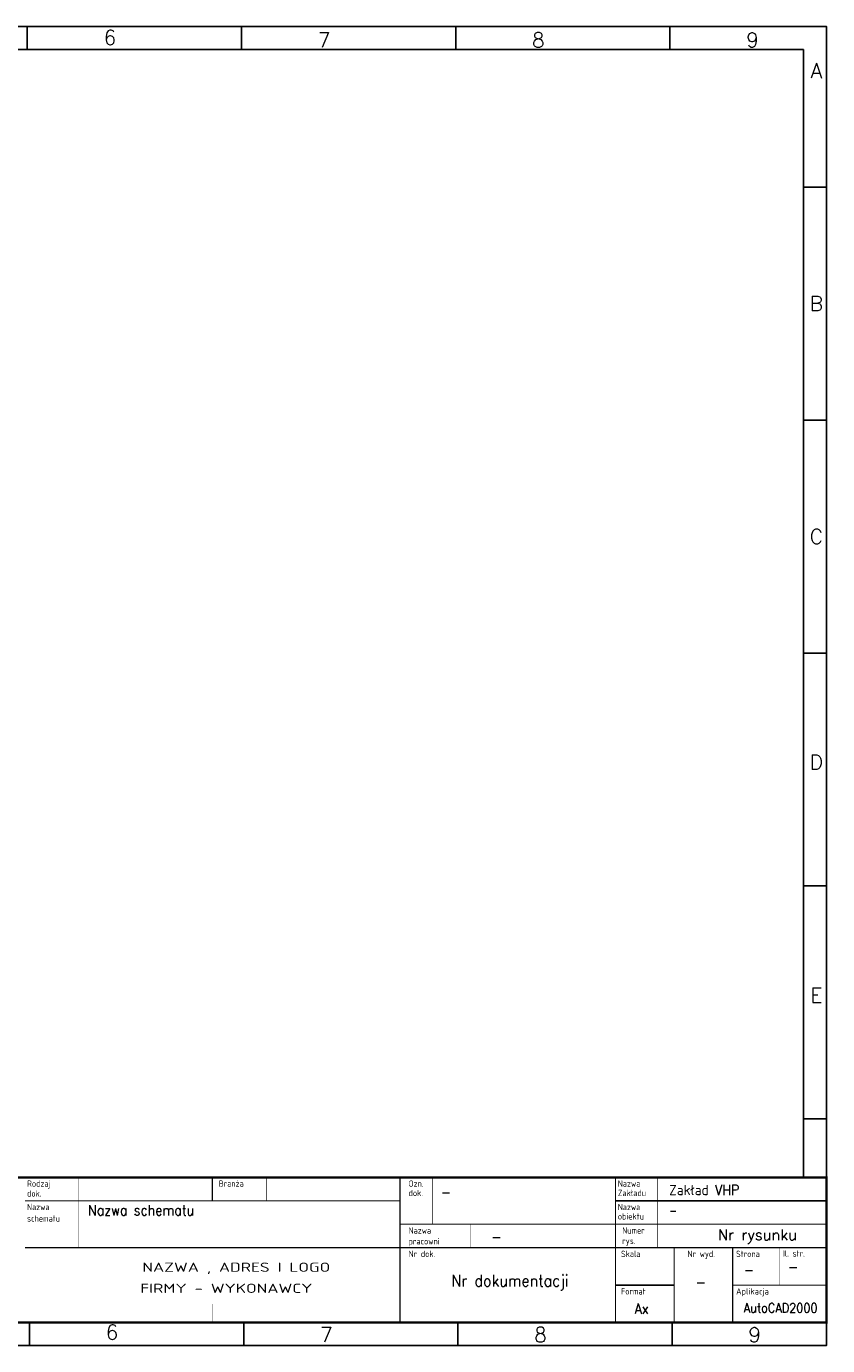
# Model space of a CAD drawing. Header units: millimetres. Extents: x 472 to 882, y 510 to 797.
# Tile 3 of 3: x 708 to 882, y 510 to 797. Entities that reach past the tile are written whole.
import ezdxf
from ezdxf.enums import TextEntityAlignment as Align

# ---------------------------------------------------------------- set-up
doc = ezdxf.new("R2010")
doc.units = ezdxf.units.MM
doc.linetypes.add('DOT2', pattern=[0.125, 0, -0.125])
doc.layers.add('Ramka', color=7, linetype='Continuous')
doc.styles.add('ADESK1', font='romans', dxfattribs={"bigfont": 'bigfont'})
doc.styles.add('ROMAND', font='romand')
doc.styles.get("Standard").update_dxf_attribs({"font": 'geniso.shx'})

# ---------------------------------------------------------------- blocks, each defined once
blk = doc.blocks.new('A3-grafiko')
at = {"color": 5}
for p, q in [((236.21, 287), (236.21, 282)), ((277.78, 287), (410, 287)), ((282.79, 287), (282.79, 282)), ((329.38, 287), (329.38, 282)), ((375.97, 287), (375.97, 282)), ((410, 252.03), (405, 252.03)), ((410, 201.35), (405, 201.35)), ((410, 150.68), (405, 150.68)), ((410, 100), (405, 100)), ((410, 49.32), (405, 49.32)), ((236.67, 5), (236.67, 0)), ((283.26, 4.8), (283.26, 0)), ((329.85, 4.8), (329.85, 0)), ((376.43, 4.8), (376.43, 0))]:
    blk.add_line(p, q, dxfattribs=at)
at = {"color": 5, "linetype": 'Continuous'}
for p, q in [((405, 282), (29, 282)), ((405, 36.6), (405, 282))]:
    blk.add_line(p, q, dxfattribs=at)
for p, q in [((410, 31.5), (364.13, 31.5)), ((376.87, 13.16), (364.13, 13.16))]:
    blk.add_line(p, q)
blk.add_lwpolyline([(0, 0), (410, 0), (410, 287), (0, 287)], close=True, dxfattribs=at)
at = {"const_width": 0.51}
blk.add_lwpolyline([(24, 5), (410, 5), (410, 36.6), (24, 36.6)], close=True, dxfattribs=at)
at = {"linetype": 'DOT2', "const_width": 0.102}
for points in [[(247.41, 21.31), (247.41, 36.6)], [(288.18, 31.5), (288.18, 36.6)], [(324.37, 36.6), (324.37, 26.41)], [(373.3, 36.6), (373.3, 26.41)], [(332.53, 26.41), (332.53, 21.31)], [(373.3, 26.41), (373.3, 21.31)], [(399.81, 21.31), (399.81, 13.16)], [(276.46, 9.08), (276.46, 5)]]:
    blk.add_lwpolyline(points, dxfattribs=at)
at = {"const_width": 0.255}
for points in [[(276.46, 31.5), (276.46, 36.6)], [(317.24, 36.6), (317.24, 5)], [(364.13, 36.6), (364.13, 5)], [(235.69, 31.5), (317.24, 31.5)], [(317.24, 26.41), (410, 26.41)], [(235.69, 21.31), (317.24, 21.31)], [(317.24, 21.31), (410, 21.31)], [(376.87, 21.31), (376.87, 5)], [(389.61, 21.31), (389.61, 5)], [(389.61, 13.16), (410, 13.16)]]:
    blk.add_lwpolyline(points, dxfattribs=at)
at = {"color": 5, "style": 'ADESK1'}
for s, p in [('6', (254.17, 282.98)), ('7', (300.75, 282.44)), ('8', (347.34, 282.44)), ('9', (393.92, 282.44)), ('A', (407.81, 275.77)), ('B', (407.81, 225.09)), ('C', (407.81, 174.41)), ('D', (407.81, 125.34)), ('E', (407.81, 74.66)), ('6', (254.63, 1.31)), ('7', (301.22, 0.78)), ('8', (347.81, 0.78)), ('9', (394.39, 0.78))]:
    blk.add_text(s, height=3.2, dxfattribs=at).set_placement(p, align=Align.CENTER)
for s, p in [('Rodzaj', (236.15, 34.56)), ('Branża', (277.84, 34.56)), ('Ozn.', (319.12, 34.56)), ('Nazwa', (364.63, 34.56)), ('dok.', (236.15, 32.41)), ('dok.', (319.12, 32.52)), ('Zakładu', (364.63, 32.52)), ('Nazwa', (236.15, 29.47)), ('obiektu', (364.63, 27.43)), ('Nazwa', (364.63, 29.47)), ('schematu', (236.15, 26.97)), ('pracowni', (319.12, 22.01)), ('Nazwa', (319.12, 24.37)), ('rys.', (365.59, 22.1)), ('Numer', (365.59, 24.37)), ('Nr dok.', (319.12, 19.27)), ('Skala', (365.33, 19.27)), ('Nr wyd.', (379.77, 19.27)), ('Strona', (390.35, 19.27)), ('Il. str.', (400.54, 19.36)), ('Format', (365.33, 11.12))]:
    blk.add_text(s, height=1.376).set_placement(p)
for s, height, width, p in [('NAZWA , ADRES I LOGO', 2, 1.5, (261.23, 16.06)), ('FIRMY - WYKONAWCY', 2, 1.5, (260.77, 11.47)), ('Aplikacja', 1.376, 0.9, (390.35, 11.12))]:
    blk.add_text(s, height=height, dxfattribs=dict(width=width)).set_placement(p)
at = {"color": 250, "style": 'ROMAND', "width": 0.9}
for tag, p, height in [('OPRACOWAŁ', (37.1, 33.56), 2), ('DATA1', (83.57, 32.98), 2), ('ZMIANA1', (109.38, 33.46), 2), ('ZMIANA2', (155.38, 33.46), 2), ('ZMIANA3', (201.38, 33.46), 2), ('RODZAJ_DOK', (249.47, 33.04), 2.24), ('BRANŻA', (290.24, 33.04), 2.24), ('OZN_DOK1', (326.14, 32.25), 2.24), ('NAZWA_ZAKŁADU', (375.8, 32.73), 2.24), ('SPRAWDZIŁ', (37.1, 29.56), 2), ('ZM1_WPROW', (104.85, 29.7), 2), ('ZM2_WPROW', (150.85, 29.7), 2), ('ZM3_WPROW', (196.85, 29.7), 2), ('DATA2', (83.57, 28.98), 2), ('DATA', (136.06, 29.29), 2), ('DATA', (182.06, 29.29), 2), ('DATA', (228.06, 29.29), 2), ('OZN_DOK2', (326.14, 28.41), 2.24), ('NAZWA_OBIEKTU', (375.8, 28.31), 2.24), ('ZATWIERDZIŁ', (37.1, 25.56), 2), ('DATA3', (83.57, 24.98), 2), ('ZM1_ZATW', (104.85, 25.7), 2), ('DATA', (136.06, 25.29), 2), ('ZM2_ZATW', (150.85, 25.7), 2), ('DATA', (182.06, 25.29), 2), ('ZM3_ZATW', (196.85, 25.7), 2), ('DATA', (228.06, 25.29), 2), ('NAZWA_PRAC', (337.12, 22.56), 2.24), ('OPIS_ZM_1', (98.41, 19.26), 1.5), ('OPIS_ZM_2', (144.41, 19.26), 1.5), ('OPIS_ZM_3', (190.41, 19.26), 1.5), ('OPIS_ZM_1', (98.41, 16.76), 1.5), ('OPIS_ZM_2', (144.41, 16.76), 1.5), ('OPIS_ZM_3', (190.41, 16.76), 1.5), ('1:1', (368.28, 15.07), 2.24), ('1', (392.03, 15.36), 2.24), ('144', (401.64, 16), 2.24), ('OPIS_ZM_1', (98.41, 14.26), 1.5), ('OPIS_ZM_2', (144.41, 14.26), 1.5), ('OPIS_ZM_3', (190.41, 14.26), 1.5), ('00', (381.56, 12.67), 2.24), ('A3', (368.28, 6.92), 2.24), ('APLIKACJA', (392.03, 7.2), 2)]:
    blk.add_attdef(tag, p, '', height=height, dxfattribs=at)
at = {"color": 1, "style": 'ROMAND'}
for tag, p, height, width in [('TYTUL_1', (249.41, 28.34), 2.24, 0.9), ('TYTUL_2', (249.41, 25.22), 2.24, 0.9), ('TYTUL_3', (249.41, 22.18), 2.24, 0.9), ('PLIK', (37.72, 6.22), 1.8, 0.8)]:
    blk.add_attdef(tag, p, '', height=height, dxfattribs=dict(at, width=width))
at = {"color": 250, "style": 'ROMAND', "width": 0.9, "flags": 2}
for tag, p in [('ZAMAWIAJĄCY', (36.8, 20.95)), ('NR_UMOWY', (36.8, 15.67)), ('NAZWA_PROJEKTU', (36.8, 10.73))]:
    blk.add_attdef(tag, p, '', height=2.24, dxfattribs=at)
at = {"color": 1, "style": 'ROMAND'}
blk.add_attdef('NUMER_RYS', text='', height=2.34, dxfattribs=at).set_placement((403.57, 22.95), align=Align.RIGHT)
at = {"color": 1, "style": 'ROMAND', "width": 0.9}
blk.add_attdef('NR_DOK', text='', height=2.55, dxfattribs=at).set_placement((341.16, 12.86), align=Align.CENTER)

msp = doc.modelspace()

# ---------------------------------------------------------------- block references
at = {"layer": 'Ramka'}
ref = msp.add_blockref('A3-grafiko', (471.7, 509.96), dxfattribs=at)
ref.add_attrib('NAZWA_PRAC', '-', (808.81, 532.52), dxfattribs={"layer": '0', "color": 250, "height": 2.24, "style": 'ROMAND', "width": 0.9})
ref.add_attrib('NR_DOK', 'Nr dokumentacji', dxfattribs={"layer": '0', "color": 1, "height": 2.5484, "style": 'ROMAND', "width": 0.9}).set_placement((812.86, 522.82), align=Align.CENTER)
ref.add_attrib('OZN_DOK1', '-', (797.84, 542.21), dxfattribs={"layer": '0', "color": 250, "height": 2.24, "style": 'ROMAND', "width": 0.9})
ref.add_attrib('TYTUL_1', 'Nazwa schematu', (721.11, 538.3), dxfattribs={"layer": '0', "color": 1, "height": 2.2426, "style": 'ROMAND', "width": 0.9})
ref.add_attrib('144', '-', (873.34, 525.96), dxfattribs={"layer": '0', "color": 250, "height": 2.24, "style": 'ROMAND', "width": 0.9})
ref.add_attrib('A3', 'Ax', (839.98, 516.88), dxfattribs={"layer": '0', "color": 250, "height": 2.243, "style": 'ROMAND', "width": 0.9})
ref.add_attrib('APLIKACJA', 'AutoCAD2000', (863.72, 517.17), dxfattribs={"layer": '0', "color": 250, "height": 2, "style": 'ROMAND', "width": 0.9})
ref.add_attrib('NAZWA_ZAKŁADU', 'Zakład VHP', (847.5, 542.69), dxfattribs={"layer": '0', "color": 250, "height": 2.243, "style": 'ROMAND', "width": 0.9})
ref.add_attrib('NAZWA_OBIEKTU', '-', (847.5, 538.28), dxfattribs={"layer": '0', "color": 250, "height": 2.24, "style": 'ROMAND', "width": 0.7})
ref.add_attrib('NUMER_RYS', 'Nr rysunku', dxfattribs={"layer": '0', "color": 1, "height": 2.345, "style": 'ROMAND'}).set_placement((875.27, 532.91), align=Align.RIGHT)
ref.add_attrib('00', '-', (853.25, 522.63), dxfattribs={"layer": '0', "color": 250, "height": 2.24, "style": 'ROMAND', "width": 0.9})
ref.add_attrib('1', '-', (863.72, 525.32), dxfattribs={"layer": '0', "color": 250, "height": 2.24, "style": 'ROMAND', "width": 0.9})

doc.saveas('drawing.dxf')
